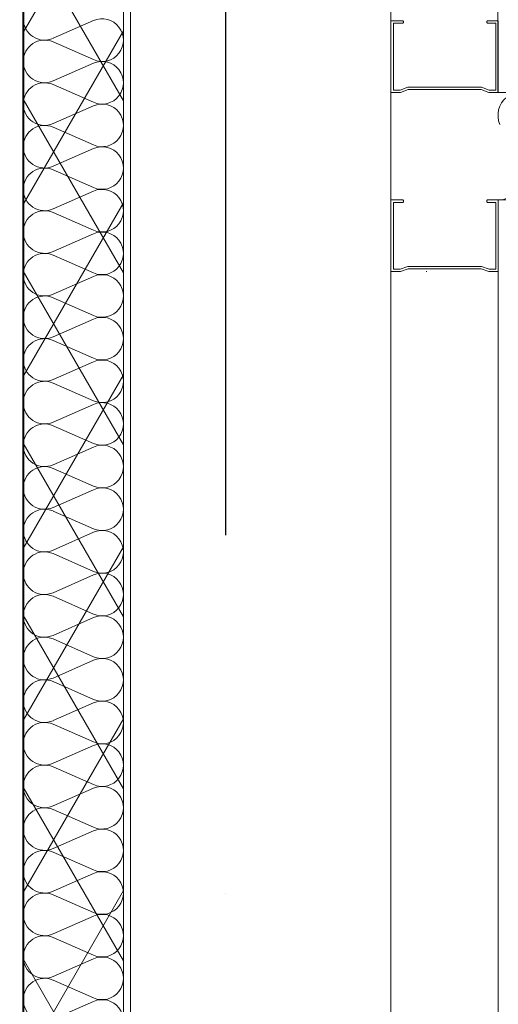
# Model space of a CAD drawing. Header units: millimetres. Extents: x 2016045 to 2079203, y -1576958 to -1542749.
# Tile 35 of 109: x 2031392 to 2031727, y -1557482 to -1556795. Entities that reach past the tile are written whole.
import ezdxf

# ---------------------------------------------------------------- set-up
doc = ezdxf.new("R2010")
doc.units = ezdxf.units.MM
doc.header["$MEASUREMENT"] = 0
doc.linetypes.add('OSIE', pattern=[1000, 500, -250, 0, -250])
for name, color, linetype, lineweight in [('Budowlane - Sciany Wew_Nr_pióra__251', 94, 'Continuous', 20), ('Budowlane - Sciany Wew_Nr_pióra__7', 7, 'Continuous', 13), ('Konstrukcja - scian dzialowych_Nr_pióra__7', 7, 'Continuous', 13), ('struktura_Nr_pióra__7', 7, 'Continuous', 13), ('Wymiarowanie_Nr_pióra__1', 7, 'Continuous', 0), ('Ściany zewnętrzne_Nr_pióra__1', 7, 'Continuous', 0), ('Ściany zewnętrzne_Nr_pióra__5', 7, 'Continuous', 40)]:
    doc.layers.add(name, color=color, linetype=linetype, lineweight=lineweight)
for name, color, linetype, lineweight, true_color in [('Linie PT_Nr_pióra__13', 7, 'Continuous', 5, 0xb6b6b6), ('OSIE_Nr_pióra__2', 7, 'Continuous', 25, 0x0322fc), ('Wymiarowanie_Nr_pióra__3', 7, 'Continuous', 35, 0x008200)]:
    doc.layers.add(name, color=color, linetype=linetype, lineweight=lineweight, true_color=true_color)
doc.layers.add('Wymiarowanie', color=7, linetype='Continuous')
doc.layers.add('Ściany zewnętrzne', color=7, linetype='Continuous')
doc.styles.add('GENERATED_STYLE_1', font='arial.ttf')
doc.dimstyles.new('GENERATED_STYLE__3', dxfattribs={"dimtxt": 125, "dimasz": 114, "dimexe": 0.18, "dimexo": 0, "dimgap": 0.09, "dimtad": 1, "dimdec": 0, "dimlfac": 0.1, "dimzin": 0, "dimdsep": 46, "dimtxsty": 'GENERATED_STYLE_1', "dimblk": 'ARROWHEAD_2', "dimblk1": 'ARROWHEAD_2', "dimblk2": 'ARROWHEAD_2', "dimcen": 0.09, "dimclrd": 7, "dimclre": 7, "dimclrt": 7, "dimadec": 4, "dimazin": 0, "dimtfac": 1, "dimtdec": 4, "dimtmove": 0, "dimatfit": 3, "dimfxl": 0, "dimtolj": 1, "dimtzin": 0, "dimarcsym": 0})

# ---------------------------------------------------------------- blocks, each defined once
blk = doc.blocks.new('Izolacja cieplna 18')
at = {"layer": 'Linie PT_Nr_pióra__13', "linetype": 'Continuous'}
for p, q in [((804.81, 49.18), (817.19, 20.87)), ((819.69, 20.87), (832.07, 49.18)), ((834.57, 49.18), (846.95, 20.87)), ((849.45, 20.87), (861.83, 49.18)), ((864.33, 49.18), (876.71, 20.87)), ((879.21, 20.87), (891.59, 49.18)), ((894.09, 49.18), (906.47, 20.87)), ((908.97, 20.87), (921.35, 49.18)), ((923.85, 49.18), (936.23, 20.87)), ((938.73, 20.87), (951.11, 49.18)), ((953.61, 49.18), (965.99, 20.87)), ((968.49, 20.87), (980.87, 49.18)), ((983.37, 49.18), (995.75, 20.87)), ((998.25, 20.87), (1010.63, 49.18)), ((1013.14, 49.18), (1025.52, 20.87)), ((1028.02, 20.87), (1040.4, 49.18)), ((1042.9, 49.18), (1055.28, 20.87)), ((1057.78, 20.87), (1070.16, 49.18)), ((1072.66, 49.18), (1085.04, 20.87)), ((1087.54, 20.87), (1099.92, 49.18)), ((1102.42, 49.18), (1114.8, 20.87)), ((1117.3, 20.87), (1129.68, 49.18)), ((1132.18, 49.18), (1144.56, 20.87)), ((1147.06, 20.87), (1159.44, 49.18)), ((1161.94, 49.18), (1174.32, 20.87)), ((1176.82, 20.87), (1189.2, 49.18)), ((1191.7, 49.18), (1204.08, 20.87)), ((1206.58, 20.87), (1218.96, 49.18)), ((1221.46, 49.18), (1233.84, 20.87)), ((1236.34, 20.87), (1248.73, 49.18)), ((1251.23, 49.18), (1263.61, 20.87)), ((1266.11, 20.87), (1278.49, 49.18)), ((1280.99, 49.18), (1293.37, 20.87)), ((1295.87, 20.87), (1308.25, 49.18)), ((1310.75, 49.18), (1323.13, 20.87)), ((1325.63, 20.87), (1338.01, 49.18)), ((1340.51, 49.18), (1352.89, 20.87)), ((1355.39, 20.87), (1367.77, 49.18)), ((1370.27, 49.18), (1382.65, 20.87)), ((1385.15, 20.87), (1397.53, 49.18)), ((1400.03, 49.18), (1412.41, 20.87)), ((1414.91, 20.87), (1427.29, 49.18)), ((1429.79, 49.18), (1442.17, 20.87)), ((1444.67, 20.87), (1457.05, 49.18)), ((1459.55, 49.18), (1471.94, 20.87)), ((1474.44, 20.87), (1486.82, 49.18)), ((1489.32, 49.18), (1501.7, 20.87))]:
    blk.add_line(p, q, dxfattribs=at)
for centre, start, end in [((818.44, 55.15), 336.34865, 203.65131), ((848.2, 55.15), 336.34865, 203.65131), ((877.96, 55.15), 336.34865, 203.65131), ((907.72, 55.15), 336.34865, 203.65131), ((937.48, 55.15), 336.34865, 203.65131), ((967.24, 55.15), 336.34865, 203.65131), ((997, 55.15), 336.34865, 203.65131), ((1026.77, 55.15), 336.34865, 203.65131), ((1056.53, 55.15), 336.34865, 203.65131), ((1086.29, 55.15), 336.34865, 203.65131), ((1116.05, 55.15), 336.34865, 203.65131), ((1145.81, 55.15), 336.34865, 203.65131), ((1175.57, 55.15), 336.34865, 203.65131), ((1205.33, 55.15), 336.34865, 203.65131), ((1235.09, 55.15), 336.34865, 203.65131), ((1264.86, 55.15), 336.34865, 203.65131), ((1294.62, 55.15), 336.34865, 203.65131), ((1324.38, 55.15), 336.34865, 203.65131), ((1354.14, 55.15), 336.34865, 203.65131), ((1383.9, 55.15), 336.34865, 203.65131), ((1413.66, 55.15), 336.34865, 203.65131), ((1443.42, 55.15), 336.34865, 203.65131), ((1473.19, 55.15), 336.34865, 203.65131), ((1502.95, 55.15), 336.34865, 203.65131), ((803.56, 14.9), 270, 23.65132), ((833.32, 14.9), 156.34871, 270), ((833.32, 14.9), 270, 23.65132), ((863.08, 14.9), 156.34871, 270), ((863.08, 14.9), 270, 23.65132), ((892.84, 14.9), 156.34871, 270), ((892.84, 14.9), 270, 23.65132), ((922.6, 14.9), 156.34871, 270), ((922.6, 14.9), 270, 23.65132), ((952.36, 14.9), 156.34871, 270), ((952.36, 14.9), 270, 23.65132), ((982.12, 14.9), 156.34871, 270), ((982.12, 14.9), 270, 23.65132), ((1011.88, 14.9), 156.34871, 270), ((1011.89, 14.9), 270, 23.65132), ((1041.65, 14.9), 156.34871, 270), ((1041.65, 14.9), 270, 23.65132), ((1071.41, 14.9), 156.34871, 270), ((1071.41, 14.9), 270, 23.65132), ((1101.17, 14.9), 156.34871, 270), ((1101.17, 14.9), 270, 23.65132), ((1130.93, 14.9), 156.34871, 270), ((1130.93, 14.9), 270, 23.65132), ((1160.69, 14.9), 156.34871, 270), ((1160.69, 14.9), 270, 23.65132), ((1190.45, 14.9), 156.34871, 270), ((1190.45, 14.9), 270, 23.65132), ((1220.21, 14.9), 156.34871, 270), ((1220.21, 14.9), 270, 23.65132), ((1249.98, 14.9), 156.34871, 270), ((1249.98, 14.9), 270, 23.65132), ((1279.74, 14.9), 156.34871, 270), ((1279.74, 14.9), 270, 23.65132), ((1309.5, 14.9), 156.34871, 270), ((1309.5, 14.9), 270, 23.65132), ((1339.26, 14.9), 156.34871, 270), ((1339.26, 14.9), 270, 23.65132), ((1369.02, 14.9), 156.34871, 270), ((1369.02, 14.9), 270, 23.65132), ((1398.78, 14.9), 156.34871, 270), ((1398.78, 14.9), 270, 23.65132), ((1428.54, 14.9), 156.34871, 270), ((1428.54, 14.9), 270, 23.65132), ((1458.3, 14.9), 156.34871, 270), ((1458.31, 14.9), 270, 23.65132), ((1488.07, 14.9), 156.34871, 270), ((1488.07, 14.9), 270, 23.65132)]:
    blk.add_arc(centre, 14.89, start, end, dxfattribs=at)
blk = doc.blocks.new('Izolacja cieplna 18_17')
at = {"layer": 'Linie PT_Nr_pióra__13', "linetype": 'Continuous'}
for centre, start_param, end_param in [((4274.6, 59.05), 4.299595, 8.266775), ((4290.61, 15.95), 1.158003, 3.141593)]:
    blk.add_ellipse(centre, major_axis=(0, 16.01), ratio=0.996322, start_param=start_param, end_param=end_param, dxfattribs=at)
blk = doc.blocks.new('Ściana_27', base_point=(2031469.89, -1567210.94))
at = {"layer": 'Ściany zewnętrzne', "linetype": 'Continuous', "lineweight": 0, "true_color": 0x000000}
h = blk.add_hatch(dxfattribs=at)
h.set_pattern_fill('izolacja_miękka', color=18, style=0, pattern_type=2)
h.set_pattern_definition([(60, (1682719.62, -1237567.41), (-51.961524, 30), []), (120, (1682719.62, -1237567.41), (51.961524, 30), [])])
h.paths.add_polyline_path([(2031394.89, -1555990.92), (2031394.89, -1567210.94), (2031464.89, -1567210.94), (2031464.89, -1555990.92)])
at = {"layer": 'Ściany zewnętrzne_Nr_pióra__1', "linetype": 'Continuous'}
blk.add_line((2031464.89, -1567210.94), (2031464.89, -1555990.92), dxfattribs=at)
at = {"layer": 'Ściany zewnętrzne_Nr_pióra__1', "linetype": 'Continuous', "flags": 128}
blk.add_lwpolyline([(2031469.89, -1567210.94), (2031469.89, -1555990.92)], dxfattribs=at)
at = {"layer": 'Ściany zewnętrzne_Nr_pióra__5', "linetype": 'Continuous'}
blk.add_line((2031394.89, -1555990.92), (2031394.89, -1567210.94), dxfattribs=at)
blk = doc.blocks.new('*D126', base_point=(1682719.62, -1237567.41))
at = {"layer": 'Wymiarowanie_Nr_pióra__1', "linetype": 'Continuous'}
for p, q in [((2044173.52, -1556060.94), (2043948.52, -1556060.94)), ((2044061.02, -1559800.94), (2044061.02, -1556060.94)), ((2044173.52, -1559800.94), (2043948.52, -1559800.94))]:
    blk.add_line(p, q, dxfattribs=at)
at = {"layer": 'Wymiarowanie_Nr_pióra__3', "linetype": 'Continuous'}
for p, q in [((2043986.02, -1556017.64), (2044136.02, -1556104.24)), ((2043986.02, -1559757.64), (2044136.02, -1559844.24))]:
    blk.add_line(p, q, dxfattribs=at)
at = {"layer": 'Wymiarowanie_Nr_pióra__1', "insert": (2044036.02, -1558073.23), "char_height": 125, "attachment_point": 7, "rotation": 90, "style": 'GENERATED_STYLE_1'}
blk.add_mtext('\\A1;{\\fArial|b0|i0|c238|p38;374}', dxfattribs=at)
blk = doc.blocks.new('ARROWHEAD_2')
at = {"color": 0, "linetype": 'Continuous', "lineweight": 0}
for p, q in [((-0.3781, -0.655), (0.3781, 0.655)), ((0, 0), (-1, 0))]:
    blk.add_line(p, q, dxfattribs=at)
blk = doc.blocks.new('*D143', base_point=(1682719.62, -1237567.41))
at = {"layer": 'Wymiarowanie_Nr_pióra__1', "linetype": 'Continuous'}
for p, q in [((2021278.91, -1556060.94), (2021053.91, -1556060.94)), ((2021166.41, -1559800.94), (2021166.41, -1556060.94)), ((2021278.91, -1559800.94), (2021053.91, -1559800.94))]:
    blk.add_line(p, q, dxfattribs=at)
at = {"layer": 'Wymiarowanie_Nr_pióra__3', "linetype": 'Continuous'}
for p, q in [((2021091.41, -1556017.64), (2021241.41, -1556104.24)), ((2021091.41, -1559757.64), (2021241.41, -1559844.24))]:
    blk.add_line(p, q, dxfattribs=at)
at = {"layer": 'Wymiarowanie_Nr_pióra__1', "insert": (2021141.41, -1558073.23), "char_height": 125, "attachment_point": 7, "rotation": 90, "style": 'GENERATED_STYLE_1'}
blk.add_mtext('\\A1;{\\fArial|b0|i0|c238|p38;374}', dxfattribs=at)

msp = doc.modelspace()

# ---------------------------------------------------------------- linework, layer by layer
at = {"layer": 'Budowlane - Sciany Wew_Nr_pióra__251', "linetype": 'Continuous'}
for p, q in [((2031726.37, -1553895.94), (2031726.37, -1556845.92)), ((2035966.39, -1556845.92), (2031726.72, -1556845.92)), ((2031726.72, -1556920.92), (2033976.4, -1556920.91))]:
    msp.add_line(p, q, dxfattribs=at)
at = {"layer": 'Budowlane - Sciany Wew_Nr_pióra__7', "linetype": 'Continuous'}
msp.add_line((2031676.72, -1556970.92), (2031676.22, -1556970.92), dxfattribs=at)
at = {"layer": 'Konstrukcja - scian dzialowych_Nr_pióra__7', "linetype": 'Continuous'}
for p, q in [((2031651.72, -1552440.94), (2031651.72, -1567210.94)), ((2031651.72, -1556845.92), (2031651.72, -1556795.92)), ((2031651.72, -1556795.92), (2031659.22, -1556795.92)), ((2031659.22, -1556795.92), (2031659.93, -1556795.91)), ((2031659.93, -1556795.91), (2031660.43, -1556796.4)), ((2031660.43, -1556796.4), (2031660.43, -1556797.11)), ((2031718.64, -1556796.38), (2031719.22, -1556795.92)), ((2031718.64, -1556797.12), (2031718.64, -1556796.38)), ((2031719.22, -1556795.92), (2031726.72, -1556795.92)), ((2031726.72, -1556795.92), (2031726.72, -1556845.92)), ((2031659.22, -1556797.59), (2031653.39, -1556797.59)), ((2031653.39, -1556797.59), (2031653.39, -1556844.25)), ((2031659.93, -1556797.6), (2031659.22, -1556797.59)), ((2031660.43, -1556797.11), (2031659.93, -1556797.6)), ((2031719.22, -1556797.59), (2031718.64, -1556797.12)), ((2031725.06, -1556797.59), (2031719.22, -1556797.59)), ((2031725.06, -1556844.25), (2031725.06, -1556797.59)), ((2031653.39, -1556844.25), (2031658.09, -1556844.25)), ((2031658.09, -1556844.25), (2031663.42, -1556842.25)), ((2031663.72, -1556843.92), (2031658.39, -1556845.92)), ((2031663.42, -1556842.25), (2031715.03, -1556842.25)), ((2031714.72, -1556843.92), (2031663.72, -1556843.92)), ((2031720.06, -1556845.92), (2031714.72, -1556843.92)), ((2031715.03, -1556842.25), (2031720.36, -1556844.25)), ((2031720.36, -1556844.25), (2031725.06, -1556844.25)), ((2031658.39, -1556845.92), (2031651.72, -1556845.92)), ((2031726.72, -1556845.92), (2031720.06, -1556845.92)), ((2031651.72, -1556970.92), (2031651.72, -1556920.92)), ((2031651.72, -1556920.92), (2031659.22, -1556920.92)), ((2031659.22, -1556922.59), (2031653.39, -1556922.59)), ((2031653.39, -1556922.59), (2031653.39, -1556969.25)), ((2031659.22, -1556920.92), (2031659.93, -1556920.91)), ((2031659.93, -1556922.6), (2031659.22, -1556922.59)), ((2031659.93, -1556920.91), (2031660.43, -1556921.4)), ((2031660.43, -1556922.11), (2031659.93, -1556922.6)), ((2031660.43, -1556921.4), (2031660.43, -1556922.11)), ((2031718.64, -1556921.38), (2031719.22, -1556920.92)), ((2031718.64, -1556922.12), (2031718.64, -1556921.38)), ((2031719.22, -1556922.59), (2031718.64, -1556922.12)), ((2031719.22, -1556920.92), (2031726.72, -1556920.92)), ((2031725.06, -1556922.59), (2031719.22, -1556922.59)), ((2031725.06, -1556969.25), (2031725.06, -1556922.59)), ((2031726.72, -1556920.92), (2031726.72, -1556970.92)), ((2031658.09, -1556969.25), (2031663.42, -1556967.25)), ((2031663.42, -1556967.25), (2031715.03, -1556967.25)), ((2031715.03, -1556967.25), (2031720.36, -1556969.25)), ((2031658.39, -1556970.92), (2031651.72, -1556970.92)), ((2031653.39, -1556969.25), (2031658.09, -1556969.25)), ((2031663.72, -1556968.92), (2031658.39, -1556970.92)), ((2031714.72, -1556968.92), (2031663.72, -1556968.92)), ((2031720.06, -1556970.92), (2031714.72, -1556968.92)), ((2031726.72, -1556970.92), (2031720.06, -1556970.92)), ((2031720.36, -1556969.25), (2031725.06, -1556969.25))]:
    msp.add_line(p, q, dxfattribs=at)
at = {"layer": 'OSIE_Nr_pióra__2', "linetype": 'OSIE'}
msp.add_line((2031536.39, -1573156.49), (2031536.39, -1549393.12), dxfattribs=at)
at = {"layer": 'struktura_Nr_pióra__7', "linetype": 'Continuous'}
msp.add_line((2031726.72, -1556947.17), (2031726.72, -1559120.91), dxfattribs=at)

# ---------------------------------------------------------------- block references
at = {"layer": 'Linie PT_Nr_pióra__13', "linetype": 'Continuous', "zscale": 1000, "rotation": 270}
msp.add_blockref('Izolacja cieplna 18', (2031394.82, -1555990.92), dxfattribs=at)
at = {"layer": 'Linie PT_Nr_pióra__13', "linetype": 'Continuous', "xscale": -1, "zscale": 1000}
msp.add_blockref('Izolacja cieplna 18_17', (2036017.01, -1556920.93), dxfattribs=at)
at = {"layer": 'Ściany zewnętrzne'}
msp.add_blockref('Ściana_27', (2031469.89, -1567210.94), dxfattribs=at)

# ---------------------------------------------------------------- dimensions: what is measured, and where the dimension line sits
at = {"layer": 'Wymiarowanie', "linetype": 'Continuous'}
for base, p1, picture, middle in [((2044061.02, -1556060.94), (2020876.35, -1559800.94), '*D126', (2043973.52, -1557930.94)), ((2021166.41, -1556060.94), (2044226.02, -1559800.94), '*D143', (2021078.91, -1557930.94))]:
    dim = msp.add_linear_dim(base=base, p1=p1, p2=(2020826.35, -1556060.94), angle=90, dimstyle='GENERATED_STYLE__3', dxfattribs=at)
    dim.commit()
    dim.dimension.update_dxf_attribs({"geometry": picture, "text_midpoint": middle, "dimtype": 160, "text_rotation": 90})

doc.saveas('drawing.dxf')
